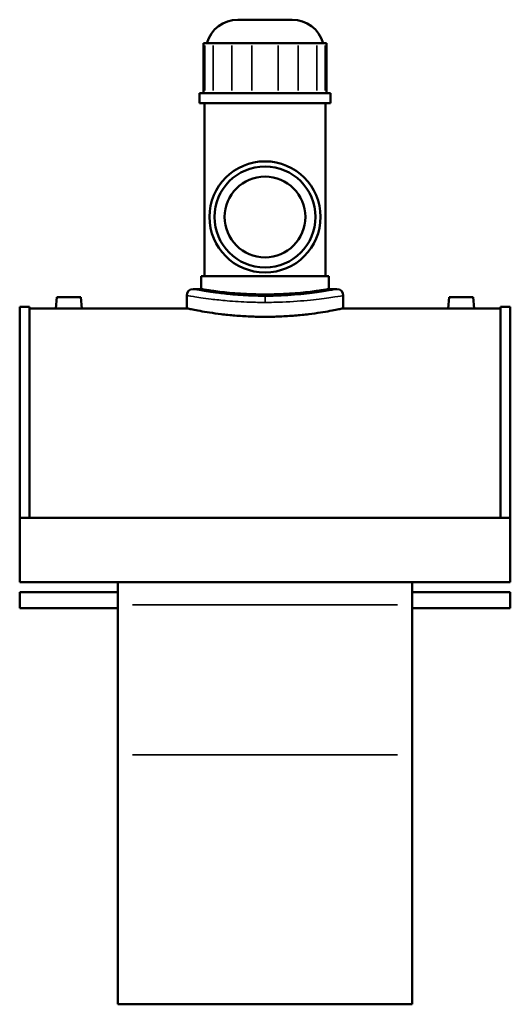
# Model space of a CAD drawing. Header units: millimetres. Extents: x -207 to 1456, y -196 to 1645.
# Tile 8 of 9: x 900 to 1206, y 212 to 826. Entities that reach past the tile are written whole.
import ezdxf

# ---------------------------------------------------------------- set-up
doc = ezdxf.new("R2010")
doc.units = ezdxf.units.MM
doc.layers.add('Visible (ANSI)', color=7, linetype='Continuous', lineweight=50)
doc.layers.add('Visible Narrow (ANSI)', color=7, linetype='Continuous', lineweight=35)

msp = doc.modelspace()

# ---------------------------------------------------------------- linework, layer by layer
at = {"layer": 'Visible (ANSI)'}
for p, q in [((1035.78, 825.93), (1069.74, 825.93)), ((1014.36, 811.37), (1015.22, 811.37)), ((1014.36, 811.37), (1014.36, 780.17)), ((1020.39, 811.37), (1015.22, 811.37)), ((1020.39, 811.37), (1032.04, 811.37)), ((1044.51, 811.37), (1032.04, 811.37)), ((1044.51, 811.37), (1061, 811.37)), ((1073.47, 811.37), (1061, 811.37)), ((1073.47, 811.37), (1085.13, 811.37)), ((1090.29, 811.37), (1085.13, 811.37)), ((1090.29, 811.37), (1091.15, 811.37)), ((1091.15, 811.37), (1091.15, 780.17)), ((1093.71, 780.17), (1011.81, 780.17)), ((1011.81, 773.93), (1011.81, 780.17)), ((1093.71, 773.93), (1093.71, 780.17)), ((1093.71, 773.93), (1011.81, 773.93)), ((1014.96, 666.08), (1014.96, 773.93)), ((1090.56, 666.08), (1090.56, 773.93)), ((1092.56, 666.08), (1012.96, 666.08)), ((1012.96, 657.93), (1012.96, 666.08)), ((1092.56, 657.93), (1092.56, 666.08)), ((1007.93, 657.93), (1012.96, 657.93)), ((1092.56, 657.93), (1097.58, 657.93)), ((922.86, 652.93), (922.25, 645.93)), ((937.86, 652.93), (922.86, 652.93)), ((937.86, 652.93), (938.47, 645.93)), ((1003.93, 653.93), (1003.93, 645.93)), ((1101.58, 653.93), (1101.58, 645.93)), ((1167.66, 652.93), (1167.05, 645.93)), ((1167.66, 652.93), (1182.66, 652.93)), ((1182.66, 652.93), (1183.27, 645.93)), ((899.76, 515.22), (899.76, 646.93)), ((899.76, 646.93), (905.88, 646.93)), ((905.88, 515.22), (905.88, 646.93)), ((922.25, 645.93), (905.88, 645.93)), ((1003.93, 645.93), (938.47, 645.93)), ((1167.05, 645.93), (1101.58, 645.93)), ((1199.64, 645.93), (1183.27, 645.93)), ((1199.64, 515.22), (1199.64, 646.93)), ((1199.64, 646.93), (1205.76, 646.93)), ((1205.76, 515.22), (1205.76, 646.93)), ((899.76, 515.22), (899.76, 475.22)), ((1205.76, 515.22), (899.76, 515.22)), ((1205.76, 475.22), (1205.76, 515.22)), ((960.96, 475.22), (899.76, 475.22)), ((960.96, 475.22), (960.96, 461.12)), ((1144.56, 475.22), (960.96, 475.22)), ((1205.76, 475.22), (1144.56, 475.22)), ((1144.56, 461.12), (1144.56, 475.22)), ((899.76, 468.89), (899.76, 458.89)), ((960.96, 468.89), (899.76, 468.89)), ((1205.76, 468.89), (1144.56, 468.89)), ((1205.76, 458.89), (1205.76, 468.89)), ((960.96, 367.44), (960.96, 461.12)), ((1144.56, 461.12), (1144.56, 367.44)), ((960.96, 458.89), (899.76, 458.89)), ((1205.76, 458.89), (1144.56, 458.89)), ((960.96, 367.44), (960.96, 211.93)), ((1144.56, 211.93), (1144.56, 367.44)), ((1144.56, 211.93), (960.96, 211.93))]:
    msp.add_line(p, q, dxfattribs=at)
for radius in [34.65, 31.5, 25.2]:
    msp.add_circle((1052.76, 702.93), radius, dxfattribs=at)
for centre, radius, start, end in [((1035.78, 805.93), 20, 90, 164.21669), ((1069.74, 805.93), 20, 15.78331, 90), ((1007.93, 653.93), 4, 90, 180), ((1097.58, 653.93), 4, 0, 90)]:
    msp.add_arc(centre, radius, start, end, dxfattribs=at)
for points, knots in [([(1052.76, 654.6), (1050.25, 654.6), (1047.67, 654.65), (1042.52, 654.81), (1039.96, 654.94), (1035.06, 655.25), (1032.71, 655.44), (1028.37, 655.85), (1026.38, 656.06), (1022.85, 656.48), (1021.19, 656.7), (1018.27, 657.1), (1017.01, 657.29), (1014.98, 657.6), (1014.21, 657.72), (1013.2, 657.89), (1012.96, 657.93), (1012.96, 657.93)], [0, 0, 0, 0, 0.751109, 0.751109, 1.502219, 1.502219, 2.253328, 2.253328, 3.004437, 3.004437, 3.755527, 3.755527, 4.506617, 4.506617, 5.257706, 5.257706, 6.008796, 6.008796, 6.008796, 6.008796]), ([(1092.56, 657.93), (1092.56, 657.93), (1092.32, 657.89), (1091.31, 657.72), (1090.54, 657.6), (1088.51, 657.29), (1087.24, 657.1), (1084.32, 656.7), (1082.66, 656.48), (1079.14, 656.06), (1077.14, 655.85), (1072.8, 655.44), (1070.45, 655.25), (1065.55, 654.94), (1062.99, 654.81), (1057.85, 654.65), (1055.26, 654.6), (1052.76, 654.6)], [18.026387, 18.026387, 18.026387, 18.026387, 18.777477, 18.777477, 19.528567, 19.528567, 20.279656, 20.279656, 21.030746, 21.030746, 21.781855, 21.781855, 22.532965, 22.532965, 23.284074, 23.284074, 24.035183, 24.035183, 24.035183, 24.035183]), ([(930.36, 645.78), (929.34, 645.78), (928.25, 645.79), (926.25, 645.82), (925.34, 645.84), (923.9, 645.87), (923.28, 645.89), (922.45, 645.92), (922.25, 645.93), (922.25, 645.93)], [2.446804, 2.446804, 2.446804, 2.446804, 2.752709, 2.752709, 3.058614, 3.058614, 3.36441, 3.36441, 3.670207, 3.670207, 3.670207, 3.670207]), ([(938.47, 645.93), (938.47, 645.93), (938.27, 645.92), (937.44, 645.89), (936.82, 645.87), (935.38, 645.84), (934.46, 645.82), (932.46, 645.79), (931.38, 645.78), (930.36, 645.78)], [6.117011, 6.117011, 6.117011, 6.117011, 6.422807, 6.422807, 6.728603, 6.728603, 7.034508, 7.034508, 7.340413, 7.340413, 7.340413, 7.340413]), ([(1052.76, 640.64), (1049.68, 640.64), (1046.5, 640.7), (1040.19, 640.97), (1037.05, 641.17), (1031.04, 641.67), (1028.16, 641.98), (1022.84, 642.62), (1020.4, 642.97), (1016.07, 643.63), (1014.04, 643.97), (1010.46, 644.61), (1008.91, 644.91), (1006.41, 645.41), (1005.47, 645.6), (1004.23, 645.86), (1003.93, 645.93), (1003.93, 645.93)], [0, 0, 0, 0, 0.922703, 0.922703, 1.845405, 1.845405, 2.768108, 2.768108, 3.69081, 3.69081, 4.613444, 4.613444, 5.536079, 5.536079, 6.458713, 6.458713, 7.381347, 7.381347, 7.381347, 7.381347]), ([(1101.58, 645.93), (1101.58, 645.93), (1101.29, 645.86), (1100.05, 645.6), (1099.1, 645.41), (1096.61, 644.91), (1095.06, 644.61), (1091.47, 643.97), (1089.44, 643.63), (1085.12, 642.97), (1082.68, 642.62), (1077.35, 641.98), (1074.47, 641.67), (1068.46, 641.17), (1065.33, 640.97), (1059.01, 640.7), (1055.83, 640.64), (1052.76, 640.64)], [22.144041, 22.144041, 22.144041, 22.144041, 23.066675, 23.066675, 23.989309, 23.989309, 24.911943, 24.911943, 25.834577, 25.834577, 26.75728, 26.75728, 27.679982, 27.679982, 28.602685, 28.602685, 29.525388, 29.525388, 29.525388, 29.525388]), ([(1175.16, 645.78), (1174.14, 645.78), (1173.05, 645.79), (1171.05, 645.82), (1170.14, 645.84), (1168.7, 645.87), (1168.08, 645.89), (1167.25, 645.92), (1167.05, 645.93), (1167.05, 645.93)], [0, 0, 0, 0, 0.305905, 0.305905, 0.61181, 0.61181, 0.917606, 0.917606, 1.223402, 1.223402, 1.223402, 1.223402]), ([(1183.27, 645.93), (1183.27, 645.93), (1183.07, 645.92), (1182.24, 645.89), (1181.62, 645.87), (1180.18, 645.84), (1179.26, 645.82), (1177.26, 645.79), (1176.18, 645.78), (1175.16, 645.78)], [3.670207, 3.670207, 3.670207, 3.670207, 3.976003, 3.976003, 4.281799, 4.281799, 4.587704, 4.587704, 4.893609, 4.893609, 4.893609, 4.893609])]:
    msp.add_open_spline(points, degree=3, knots=knots, dxfattribs=at)
at = {"layer": 'Visible Narrow (ANSI)'}
for p, q in [((1015.22, 809.81), (1015.22, 781.73)), ((1020.39, 781.73), (1020.39, 809.81)), ((1032.04, 809.81), (1032.04, 781.73)), ((1044.51, 781.73), (1044.51, 809.81)), ((1061, 809.81), (1061, 781.73)), ((1073.47, 781.73), (1073.47, 809.81)), ((1085.13, 809.81), (1085.13, 781.73)), ((1090.29, 781.73), (1090.29, 809.81)), ((1052.76, 653.5), (1052.76, 649.91)), ((970.14, 461.12), (1135.38, 461.12)), ((1135.38, 367.44), (970.14, 367.44))]:
    msp.add_line(p, q, dxfattribs=at)
for points, knots in [([(1052.76, 653.56), (1049.86, 653.56), (1046.95, 653.61), (1039.56, 653.9), (1035.15, 654.2), (1027.77, 654.9), (1024.68, 655.27), (1017.61, 656.21), (1014.12, 656.8), (1009.52, 657.62), (1008.24, 657.87), (1007.95, 657.92), (1007.93, 657.93), (1007.93, 657.93)], [14.757787, 14.757787, 14.757787, 14.757787, 15.668033, 15.668033, 17.124426, 17.124426, 18.321091, 18.321091, 20.19337, 20.19337, 21.918927, 21.918927, 22.13667, 22.13667, 22.13667, 22.13667]), ([(1097.58, 657.93), (1097.58, 657.93), (1097.35, 657.88), (1095.85, 657.6), (1093.66, 657.18), (1087.4, 656.16), (1083.39, 655.56), (1073.95, 654.49), (1068.49, 654.03), (1059.48, 653.63), (1056.12, 653.56), (1052.76, 653.56)], [36.894447, 36.894447, 36.894447, 36.894447, 37.721287, 37.721287, 39.571841, 39.571841, 41.371238, 41.371238, 43.218687, 43.218687, 44.27336, 44.27336, 44.27336, 44.27336]), ([(1003.93, 653.93), (1003.93, 653.93), (1003.95, 653.92), (1004.26, 653.87), (1005.66, 653.62), (1010.67, 652.82), (1014.47, 652.24), (1022.17, 651.31), (1025.54, 650.95), (1033.58, 650.26), (1038.38, 649.96), (1046.44, 649.69), (1049.6, 649.63), (1052.76, 649.63)], [-22.13667, -22.13667, -22.13667, -22.13667, -21.918927, -21.918927, -20.19337, -20.19337, -18.321091, -18.321091, -17.124426, -17.124426, -15.668033, -15.668033, -14.757787, -14.757787, -14.757787, -14.757787]), ([(1052.76, 649.63), (1056.42, 649.63), (1060.08, 649.71), (1069.9, 650.09), (1075.85, 650.55), (1086.12, 651.6), (1090.49, 652.19), (1097.31, 653.19), (1099.7, 653.6), (1101.33, 653.88), (1101.58, 653.93), (1101.58, 653.93)], [-44.27336, -44.27336, -44.27336, -44.27336, -43.218687, -43.218687, -41.371238, -41.371238, -39.571841, -39.571841, -37.721287, -37.721287, -36.894447, -36.894447, -36.894447, -36.894447])]:
    msp.add_open_spline(points, degree=3, knots=knots, dxfattribs=at)

doc.saveas('drawing.dxf')
